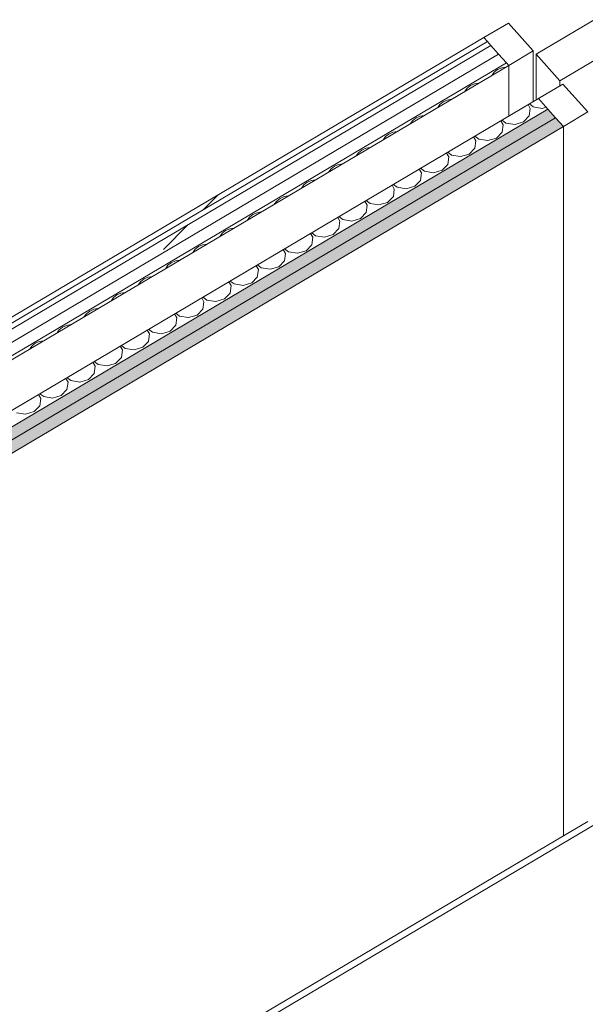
# Model space of a CAD drawing. Header units: millimetres. Extents: x -36631 to 27388, y -24993 to 6945.
# Tile 168 of 256: x 1871 to 2466, y -13480 to -12444. Entities that reach past the tile are written whole.
import ezdxf

# ---------------------------------------------------------------- set-up
doc = ezdxf.new("R2010")
doc.units = ezdxf.units.MM
doc.header["$MEASUREMENT"] = 0
doc.linetypes.add('Wipeout_Contour', pattern=[1000, 0, -1000])
for name, color, linetype in [('Nuevo_08_E_Envans secs', 7, 'Continuous'), ('Nuevo_14_PAV_Soft Light Grey 0554', 7, 'Continuous'), ('Nuevo_Puertas Archicad', 7, 'Continuous')]:
    doc.layers.add(name, color=color, linetype=linetype)
for name, color, linetype, lineweight in [('Nuevo_08_E_Envans secs_Pluma_Nº__1', 7, 'Continuous', 5), ('Nuevo_08_E_Envans secs_Pluma_Nº__47', 7, 'Continuous', 20), ('Nuevo_14_PAV_Soft Light Grey 0554_Pluma_Nº__89', 7, 'Continuous', 5), ('Nuevo_Puertas Archicad_Pluma_Nº__1', 7, 'Continuous', 5)]:
    doc.layers.add(name, color=color, linetype=linetype, lineweight=lineweight)
for name, color, linetype, lineweight, true_color in [('Nuevo_08_E_Envans secs_Pluma_Nº__102', 7, 'Continuous', 5, 0xcccccc), ('Nuevo_08_E_Envans secs_Pluma_Nº__171', 171, 'Continuous', 13, 0xaaaaff), ('Nuevo_08_E_Envans secs_Pluma_Nº__177', 7, 'Continuous', 15, 0xf7e046), ('Nuevo_08_E_Envans secs_Pluma_Nº__79', 7, 'Continuous', 5, 0xaaffd5), ('Nuevo_Puertas Archicad_Pluma_Nº__3', 7, 'Continuous', 5, 0xa4a4a4)]:
    doc.layers.add(name, color=color, linetype=linetype, lineweight=lineweight, true_color=true_color)
pattern_1 = [(45, (0, 0), (-183.848, 183.848), [195, -65]), (45, (7e-14, 183.85), (-183.848, 183.848), [195, -65])]

# ---------------------------------------------------------------- blocks, each defined once
blk = doc.blocks.new('*X279')
at = {"layer": 'Nuevo_08_E_Envans secs_Pluma_Nº__102', "color": 254, "linetype": 'Continuous', "lineweight": 5, "true_color": 0xcccccc}
for p, q in [((2374, -12496.1), (2370.5, -12498.9)), ((2378.3, -12494.2), (2374, -12496.1)), ((2382.7, -12493.4), (2378.3, -12494.2)), ((2370.5, -12498.9), (2368.3, -12502)), ((2341.9, -12515.8), (2339.7, -12518.9)), ((2345.4, -12513), (2341.9, -12515.8)), ((2349.7, -12511.2), (2345.4, -12513)), ((2354.1, -12510.4), (2349.7, -12511.2)), ((2321.1, -12528.1), (2316.8, -12530)), ((2325.5, -12527.3), (2321.1, -12528.1)), ((2313.3, -12532.7), (2311, -12535.9)), ((2316.8, -12530), (2313.3, -12532.7)), ((2408.4, -12537.1), (2406, -12533)), ((2407.3, -12544.9), (2408.4, -12537.1)), ((2407.4, -12532.2), (2411.4, -12535.3)), ((2411.4, -12535.3), (2420.9, -12536.9)), ((2420.9, -12536.9), (2425, -12535.7)), ((2284.7, -12549.7), (2282.4, -12552.8)), ((2288.2, -12546.9), (2284.7, -12549.7)), ((2292.5, -12545), (2288.2, -12546.9)), ((2296.9, -12544.3), (2292.5, -12545)), ((2378.8, -12549.2), (2382.8, -12552.3)), ((2401.3, -12551.1), (2407.3, -12544.9)), ((2379.8, -12554.1), (2377.4, -12550)), ((2378.7, -12561.9), (2379.8, -12554.1)), ((2382.8, -12552.3), (2392.3, -12553.8)), ((2392.3, -12553.8), (2401.3, -12551.1)), ((2256.1, -12566.6), (2253.8, -12569.8)), ((2259.6, -12563.9), (2256.1, -12566.6)), ((2263.9, -12562), (2259.6, -12563.9)), ((2268.3, -12561.2), (2263.9, -12562)), ((2351.2, -12571), (2348.8, -12566.9)), ((2350.2, -12566.1), (2354.2, -12569.2)), ((2354.2, -12569.2), (2363.7, -12570.8)), ((2363.7, -12570.8), (2372.7, -12568.1)), ((2372.7, -12568.1), (2378.7, -12561.9)), ((2235.3, -12578.9), (2231, -12580.8)), ((2239.7, -12578.2), (2235.3, -12578.9)), ((2344.1, -12585), (2350.1, -12578.8)), ((2350.1, -12578.8), (2351.2, -12571)), ((2227.5, -12583.6), (2225.2, -12586.7)), ((2231, -12580.8), (2227.5, -12583.6)), ((2322.6, -12587.9), (2320.2, -12583.9)), ((2321.5, -12583.1), (2325.6, -12586.2)), ((2321.5, -12595.8), (2322.6, -12587.9)), ((2325.6, -12586.2), (2335, -12587.7)), ((2335, -12587.7), (2344.1, -12585)), ((2198.9, -12600.5), (2196.6, -12603.6)), ((2202.4, -12597.7), (2198.9, -12600.5)), ((2206.7, -12595.9), (2202.4, -12597.7)), ((2211.1, -12595.1), (2206.7, -12595.9)), ((2293.9, -12604.9), (2291.6, -12600.8)), ((2292.9, -12600), (2297, -12603.1)), ((2315.5, -12602), (2321.5, -12595.8)), ((2292.9, -12612.7), (2293.9, -12604.9)), ((2297, -12603.1), (2306.4, -12604.7)), ((2306.4, -12604.7), (2315.5, -12602)), ((2170.3, -12617.4), (2168, -12620.6)), ((2173.8, -12614.7), (2170.3, -12617.4)), ((2178.1, -12612.8), (2173.8, -12614.7)), ((2182.4, -12612), (2178.1, -12612.8)), ((2265.3, -12621.8), (2263, -12617.8)), ((2264.3, -12617), (2268.4, -12620)), ((2264.3, -12629.6), (2265.3, -12621.8)), ((2268.4, -12620), (2277.8, -12621.6)), ((2277.8, -12621.6), (2286.9, -12618.9)), ((2286.9, -12618.9), (2292.9, -12612.7)), ((2145.2, -12631.6), (2141.7, -12634.4)), ((2149.5, -12629.8), (2145.2, -12631.6)), ((2153.8, -12629), (2149.5, -12629.8)), ((2258.3, -12635.8), (2264.3, -12629.6)), ((2141.7, -12634.4), (2139.4, -12637.5)), ((2236.7, -12638.8), (2234.4, -12634.7)), ((2235.7, -12633.9), (2239.8, -12637)), ((2235.7, -12646.6), (2236.7, -12638.8)), ((2239.8, -12637), (2249.2, -12638.6)), ((2249.2, -12638.6), (2258.3, -12635.8)), ((2113, -12651.3), (2110.8, -12654.5)), ((2116.6, -12648.6), (2113, -12651.3)), ((2120.9, -12646.7), (2116.6, -12648.6)), ((2125.2, -12645.9), (2120.9, -12646.7)), ((2208.1, -12655.7), (2205.8, -12651.6)), ((2207.1, -12650.8), (2211.1, -12653.9)), ((2220.6, -12655.5), (2229.7, -12652.8)), ((2229.7, -12652.8), (2235.7, -12646.6)), ((2092.3, -12663.6), (2087.9, -12665.5)), ((2096.6, -12662.9), (2092.3, -12663.6)), ((2201.1, -12669.7), (2207, -12663.5)), ((2207, -12663.5), (2208.1, -12655.7)), ((2211.1, -12653.9), (2220.6, -12655.5)), ((2084.4, -12668.3), (2082.2, -12671.4)), ((2087.9, -12665.5), (2084.4, -12668.3)), ((2179.5, -12672.6), (2177.2, -12668.6)), ((2178.4, -12680.5), (2179.5, -12672.6)), ((2178.5, -12667.8), (2182.5, -12670.9)), ((2182.5, -12670.9), (2192, -12672.4)), ((2192, -12672.4), (2201.1, -12669.7)), ((2059.3, -12682.4), (2055.8, -12685.2)), ((2063.6, -12680.6), (2059.3, -12682.4)), ((2068, -12679.8), (2063.6, -12680.6)), ((2172.5, -12686.7), (2178.4, -12680.5)), ((2055.8, -12685.2), (2053.6, -12688.4)), ((2150.9, -12689.6), (2148.5, -12685.5)), ((2149.8, -12697.4), (2150.9, -12689.6)), ((2149.9, -12684.7), (2153.9, -12687.8)), ((2153.9, -12687.8), (2163.4, -12689.4)), ((2163.4, -12689.4), (2172.5, -12686.7)), ((2027.2, -12702.1), (2025, -12705.3)), ((2030.7, -12699.4), (2027.2, -12702.1)), ((2035, -12697.5), (2030.7, -12699.4)), ((2039.4, -12696.7), (2035, -12697.5)), ((2122.3, -12706.5), (2119.9, -12702.5)), ((2121.3, -12701.7), (2125.3, -12704.7)), ((2125.3, -12704.7), (2134.8, -12706.3)), ((2134.8, -12706.3), (2143.9, -12703.6)), ((2143.9, -12703.6), (2149.8, -12697.4)), ((2006.4, -12714.5), (2002.1, -12716.3)), ((2010.8, -12713.7), (2006.4, -12714.5)), ((2115.3, -12720.5), (2121.2, -12714.4)), ((2121.2, -12714.4), (2122.3, -12706.5)), ((1998.6, -12719.1), (1996.4, -12722.2)), ((2002.1, -12716.3), (1998.6, -12719.1)), ((2093.7, -12723.5), (2091.3, -12719.4)), ((2092.6, -12731.3), (2093.7, -12723.5)), ((2092.7, -12718.6), (2096.7, -12721.7)), ((2096.7, -12721.7), (2106.2, -12723.3)), ((2106.2, -12723.3), (2115.3, -12720.5)), ((1970, -12736), (1967.8, -12739.2)), ((1973.5, -12733.3), (1970, -12736)), ((1977.8, -12731.4), (1973.5, -12733.3)), ((1982.2, -12730.6), (1977.8, -12731.4)), ((2064.1, -12735.5), (2068.1, -12738.6)), ((2086.7, -12737.5), (2092.6, -12731.3)), ((2065.1, -12740.4), (2062.7, -12736.3)), ((2064, -12748.2), (2065.1, -12740.4)), ((2068.1, -12738.6), (2077.6, -12740.2)), ((2077.6, -12740.2), (2086.7, -12737.5)), ((1941.4, -12753), (1939.2, -12756.1)), ((1944.9, -12750.2), (1941.4, -12753)), ((1949.2, -12748.3), (1944.9, -12750.2)), ((1953.6, -12747.6), (1949.2, -12748.3)), ((2036.5, -12757.4), (2034.1, -12753.3)), ((2035.5, -12752.5), (2039.5, -12755.6)), ((2039.5, -12755.6), (2049, -12757.1)), ((2049, -12757.1), (2058, -12754.4)), ((2058, -12754.4), (2064, -12748.2)), ((1916.3, -12767.2), (1912.8, -12769.9)), ((1920.6, -12765.3), (1916.3, -12767.2)), ((1925, -12764.5), (1920.6, -12765.3)), ((2029.4, -12771.4), (2035.4, -12765.2)), ((2035.4, -12765.2), (2036.5, -12757.4)), ((1912.8, -12769.9), (1910.5, -12773.1)), ((2007.9, -12774.3), (2005.5, -12770.2)), ((2006.8, -12782.1), (2007.9, -12774.3)), ((2006.9, -12769.4), (2010.9, -12772.5)), ((2010.9, -12772.5), (2020.4, -12774.1)), ((2020.4, -12774.1), (2029.4, -12771.4)), ((1884.2, -12786.9), (1881.9, -12790)), ((1887.7, -12784.1), (1884.2, -12786.9)), ((1892, -12782.2), (1887.7, -12784.1)), ((1896.4, -12781.5), (1892, -12782.2)), ((1979.3, -12791.2), (1976.9, -12787.2)), ((1978.3, -12786.4), (1982.3, -12789.5)), ((2000.8, -12788.3), (2006.8, -12782.1)), ((1978.2, -12799.1), (1979.3, -12791.2)), ((1982.3, -12789.5), (1991.8, -12791)), ((1991.8, -12791), (2000.8, -12788.3)), ((1950.7, -12808.2), (1948.3, -12804.1)), ((1949.6, -12816), (1950.7, -12808.2)), ((1949.7, -12803.3), (1953.7, -12806.4)), ((1953.7, -12806.4), (1963.1, -12808)), ((1963.1, -12808), (1972.2, -12805.3)), ((1972.2, -12805.3), (1978.2, -12799.1)), ((1943.6, -12822.2), (1949.6, -12816)), ((1922.1, -12825.1), (1919.7, -12821.1)), ((1921, -12820.2), (1925.1, -12823.3)), ((1921, -12832.9), (1922.1, -12825.1)), ((1925.1, -12823.3), (1934.5, -12824.9)), ((1934.5, -12824.9), (1943.6, -12822.2)), ((1893.4, -12842.1), (1891.1, -12838)), ((1892.4, -12837.2), (1896.5, -12840.3)), ((1905.9, -12841.8), (1915, -12839.1)), ((1915, -12839.1), (1921, -12832.9)), ((1886.4, -12856.1), (1892.4, -12849.9)), ((1892.4, -12849.9), (1893.4, -12842.1)), ((1896.5, -12840.3), (1905.9, -12841.8)), ((1867.9, -12857.2), (1877.3, -12858.8)), ((1877.3, -12858.8), (1886.4, -12856.1))]:
    blk.add_line(p, q, dxfattribs=at)
blk = doc.blocks.new('Elem Sección_241_1')
at = {"layer": 'Nuevo_08_E_Envans secs_Pluma_Nº__79', "linetype": 'Continuous', "lineweight": 5, "true_color": 0xaaffd5}
for points in [[(1400.7, -13145.5), (1408.8, -13154.6), (1420, -13148), (2435, -12546.8), (2426.9, -12537.8)], [(2435, -12546.8), (1420, -13148), (1428, -13157.1), (2443.2, -12555.9)]]:
    blk.add_hatch(color=121, dxfattribs=at).paths.add_polyline_path(points)
at = {"layer": 'Nuevo_08_E_Envans secs_Pluma_Nº__47', "color": 7, "linetype": 'Continuous', "lineweight": 20}
blk.add_line((1874.7, -13639.3), (2443.2, -13302.6), dxfattribs=at)
at = {"layer": 'Nuevo_08_E_Envans secs', "lineweight": 0}
blk.add_blockref('*X279', (0, 0), dxfattribs=at)
at = {"color": 254, "linetype": 'Wipeout_Contour', "lineweight": 0, "ltscale": 51857.232362}
blk.add_wipeout([(1182.4, -13172.2), (1190.6, -13181.3), (2375.1, -12479.8), (2367, -12470.7)], dxfattribs=at).dxf.layer = 'Nuevo_08_E_Envans secs'
at = {"layer": 'Nuevo_08_E_Envans secs_Pluma_Nº__177', "linetype": 'Continuous', "lineweight": 15, "true_color": 0xf7e046}
h = blk.add_hatch(dxfattribs=at)
h.set_pattern_fill('Panellat_HPL_0001', color=53, style=0, pattern_type=2)
h.set_pattern_definition(pattern_1)
h.paths.add_polyline_path([(1182.4, -13172.2), (1190.6, -13181.3), (2375.1, -12479.8), (2367, -12470.7)])
at = {"color": 254, "linetype": 'Wipeout_Contour', "lineweight": 0, "ltscale": 51897.653805}
blk.add_wipeout([(1190.6, -13181.3), (1198.7, -13190.4), (2383.2, -12488.9), (2375.1, -12479.8)], dxfattribs=at).dxf.layer = 'Nuevo_08_E_Envans secs'
at = {"layer": 'Nuevo_08_E_Envans secs_Pluma_Nº__177', "linetype": 'Continuous', "lineweight": 15, "true_color": 0xf7e046}
h = blk.add_hatch(dxfattribs=at)
h.set_pattern_fill('Panellat_HPL_0001', color=53, style=0, pattern_type=2)
h.set_pattern_definition(pattern_1)
h.paths.add_polyline_path([(1190.6, -13181.3), (1198.7, -13190.4), (2383.2, -12488.9), (2375.1, -12479.8)])
at = {"color": 254, "linetype": 'Wipeout_Contour', "lineweight": 0, "ltscale": 51809.054502}
blk.add_wipeout([(2359.5, -12462.3), (1175, -13163.8), (1178.7, -13168), (2363.3, -12466.5)], dxfattribs=at).dxf.layer = 'Nuevo_08_E_Envans secs'
at = {"layer": 'Nuevo_08_E_Envans secs_Pluma_Nº__171', "linetype": 'Continuous', "lineweight": 13, "true_color": 0xaaaaff}
h = blk.add_hatch(dxfattribs=at)
h.set_pattern_fill('Panellat_HPL_0001', color=161, style=0, pattern_type=2)
h.set_pattern_definition(pattern_1)
h.paths.add_polyline_path([(2359.5, -12462.3), (1175, -13163.8), (1178.7, -13168), (2363.3, -12466.5)])
at = {"layer": 'Nuevo_08_E_Envans secs_Pluma_Nº__1', "color": 7, "linetype": 'Continuous', "lineweight": 5}
for p, q in [((2359.5, -12462.3), (1175, -13163.8)), ((2363.3, -12466.5), (1178.7, -13168)), ((2367, -12470.7), (1182.4, -13172.2)), ((2375.1, -12479.8), (1190.6, -13181.3)), ((2383.2, -12488.9), (1198.7, -13190.4)), ((2385.7, -12491.7), (1686.3, -12905.9)), ((2416.9, -12526.6), (1717.5, -12940.8)), ((2426.9, -12537.8), (1400.7, -13145.5)), ((2435, -12546.8), (1420, -13148)), ((2443.2, -12555.9), (1439.2, -13150.5))]:
    blk.add_line(p, q, dxfattribs=at)
blk = doc.blocks.new('Elem Sección_248_1')
at = {"layer": 'Nuevo_Puertas Archicad', "linetype": 'Continuous', "lineweight": 0, "true_color": 0xffffff}
h = blk.add_hatch(dxfattribs=at)
h.set_pattern_fill('Hormigón_en_Masa_0001', style=0, pattern_type=2)
h.set_pattern_definition([(0, (0, 0), (0, 779.423), [48.75, -401.25]), (0, (225, 389.7), (0, 779.423), [48.75, -401.25]), (60, (0, 0), (-675, 389.71), [48.75, -401.25]), (60, (450, 0), (-675, 389.71), [48.75, -401.25]), (120, (48.75, 0), (675, 389.71), [48.75, -401.25]), (120, (498.75, 0), (675, 389.71), [48.75, -401.25]), (0, (0, 75), (0, 150), [0, -150, 0, -225]), (45, (75, 75), (-106.066, 106.066), [0, -112.5, 0, -187.5])])
h.paths.add_polyline_path([(3160.5, -12080.9), (3135.5, -12053), (2414.6, -12479.9), (2439.6, -12507.8)])
at = {"layer": 'Nuevo_Puertas Archicad_Pluma_Nº__1', "color": 7, "linetype": 'Continuous', "lineweight": 5}
for p, q in [((3135.5, -12053), (2414.6, -12479.9)), ((3160.5, -12080.9), (2439.6, -12507.8)), ((2385.3, -12447.1), (2359.5, -12462.3)), ((2385.3, -12447.1), (2411.5, -12476.4)), ((2411.5, -12476.4), (2385.7, -12491.7)), ((2414.6, -12479.9), (2439.6, -12507.8)), ((2442.7, -12511.3), (2416.9, -12526.6)), ((2442.7, -12511.3), (2468.9, -12540.7)), ((2468.9, -12540.7), (2443.2, -12555.9))]:
    blk.add_line(p, q, dxfattribs=at)
at = {"layer": 'Nuevo_Puertas Archicad_Pluma_Nº__1', "color": 7, "linetype": 'Continuous', "lineweight": 5, "flags": 128}
for points in [[(2359.5, -12462.3), (2363.3, -12466.5), (2367, -12470.7), (2375.1, -12479.8), (2383.2, -12488.9), (2385.7, -12491.7)], [(2416.9, -12526.6), (2426.9, -12537.8), (2435, -12546.8), (2443.2, -12555.9)]]:
    blk.add_lwpolyline(points, dxfattribs=at)
at = {"layer": 'Nuevo_Puertas Archicad_Pluma_Nº__3', "color": 253, "linetype": 'Continuous', "lineweight": 5, "true_color": 0xa4a4a4}
for p, q in [((2411.5, -12476.4), (2411.5, -12529.8)), ((2414.6, -12479.9), (2414.6, -12528)), ((2385.7, -12545.1), (2385.7, -12491.7)), ((2439.6, -12507.8), (2439.6, -12513.2)), ((2443.2, -13302.6), (2443.2, -12555.9)), ((2468.9, -13287.4), (2443.2, -13302.6))]:
    blk.add_line(p, q, dxfattribs=at)
blk = doc.blocks.new('Elem Sección_305_1')
at = {"layer": 'Nuevo_14_PAV_Soft Light Grey 0554_Pluma_Nº__89', "color": 7, "linetype": 'Continuous', "lineweight": 5}
blk.add_line((3277.4, -12816.2), (1879.1, -13644.3), dxfattribs=at)

msp = doc.modelspace()

# ---------------------------------------------------------------- block references
at = {"layer": 'Nuevo_08_E_Envans secs', "lineweight": 0}
msp.add_blockref('Elem Sección_241_1', (0, 0), dxfattribs=at)

# ---------------------------------------------------------------- next in the draw order: block references
at = {"layer": 'Nuevo_14_PAV_Soft Light Grey 0554', "lineweight": 0}
msp.add_blockref('Elem Sección_305_1', (0, 0), dxfattribs=at)
at = {"layer": 'Nuevo_Puertas Archicad', "lineweight": 0}
msp.add_blockref('Elem Sección_248_1', (0, 0), dxfattribs=at)

doc.saveas('drawing.dxf')
